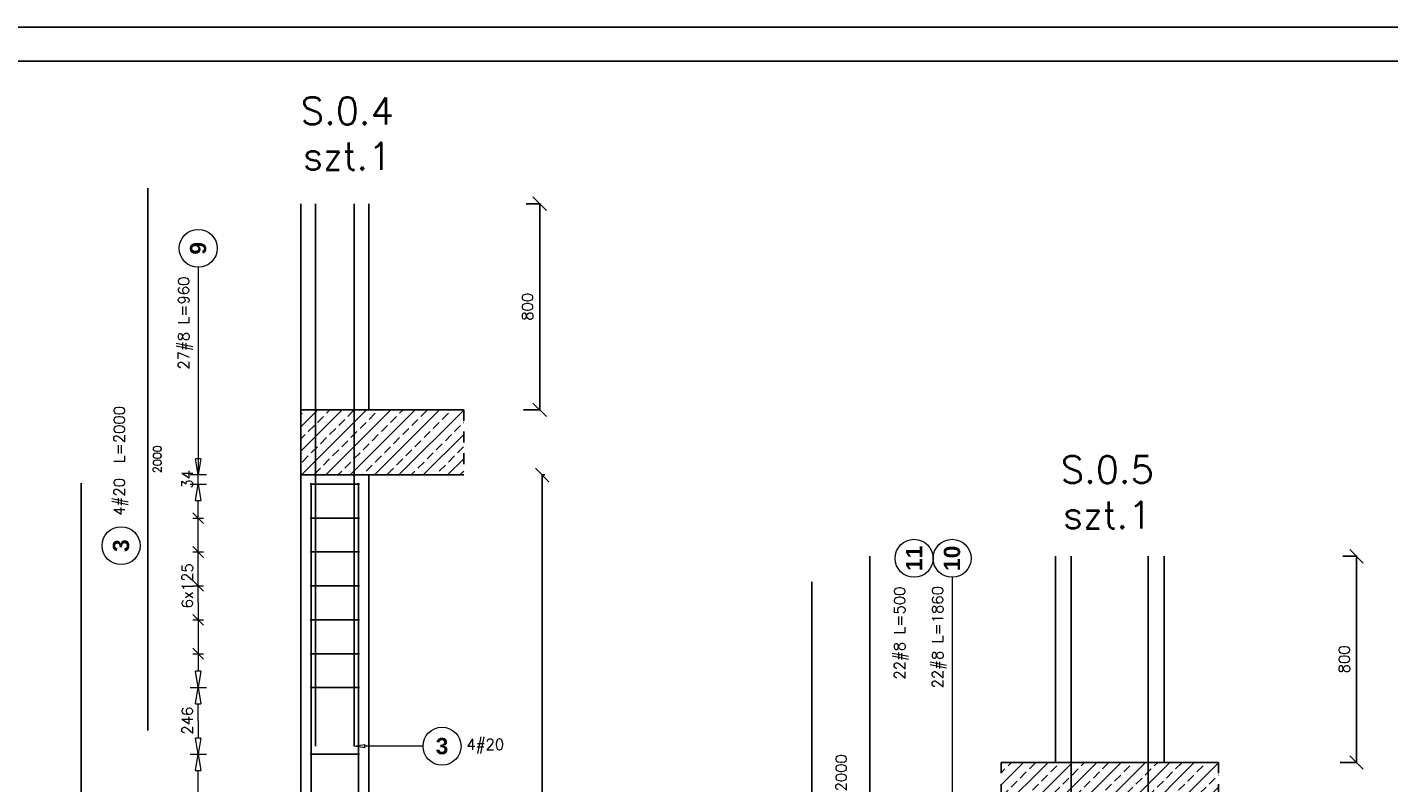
# Model space of a CAD drawing. Header units: millimetres. Extents: x -62590 to 46238, y 147773 to 522018.
# Tile 20 of 93: x 9872 to 14888, y 238857 to 241643. Entities that reach past the tile are written whole.
import ezdxf

# ---------------------------------------------------------------- set-up
doc = ezdxf.new("R2010")
doc.units = ezdxf.units.MM
doc.linetypes.add('DASHED', pattern=[2, 1, -1])
for name, color, linetype in [('!PB_Ramka', 7, 'Continuous'), ('AutoCAD_Structural_Detailing_deskowanie', 2, 'Continuous'), ('AutoCAD_Structural_Detailing_kształt pręta', 7, 'Continuous'), ('AutoCAD_Structural_Detailing_opis kształtu pręta', 7, 'Continuous'), ('AutoCAD_Structural_Detailing_opis rozkładu', 7, 'Continuous'), ('AutoCAD_Structural_Detailing_pręt wyrzucony', 7, 'Continuous'), ('AutoCAD_Structural_Detailing_rozkład pręta', 7, 'Continuous'), ('e-cad_cienkie', 1, 'Continuous'), ('e-cad_opisy', 7, 'Continuous')]:
    doc.layers.add(name, color=color, linetype=linetype)
doc.styles.add('style1', font='simplex.shx')
doc.styles.add('style3', font='arialbd.ttf')
doc.dimstyles.new('RBCT DIM 20', dxfattribs={"dimtxt": 40, "dimasz": 50, "dimexe": 2.5, "dimexo": 150, "dimgap": 25, "dimtad": 1, "dimdec": 0, "dimzin": 1, "dimtxsty": 'style1', "dimblk": 'OBLIQUE', "dimcen": 50, "dimclrd": 8, "dimclre": 8, "dimclrt": 2, "dimadec": 0, "dimazin": 0, "dimtfac": 1, "dimtdec": 0, "dimtmove": 0, "dimatfit": 3, "dimfxl": 1, "dimarcsym": 0})

# ---------------------------------------------------------------- blocks, each defined once
blk = doc.blocks.new('_Oblique')
at = {"color": 0, "linetype": 'ByBlock', "lineweight": -2}
blk.add_line((-0.5, -0.5), (0.5, 0.5), dxfattribs=at)
blk = doc.blocks.new('*D276')
at = {"layer": 'AutoCAD_Structural_Detailing_deskowanie', "color": 8, "lineweight": -2}
for p, q in [((11768.8, 234931.6), (11768.8, 239991.6)), ((11778.8, 239991.6), (11771.3, 239991.6)), ((11778.8, 234931.6), (11771.3, 234931.6))]:
    blk.add_line(p, q, dxfattribs=at)
at = {"layer": 'Defpoints', "color": 0, "ltscale": 40}
for p in [(11628.8, 239991.6), (11768.8, 239991.6), (11628.8, 234931.6)]:
    blk.add_point(p, dxfattribs=at)
at = {"layer": 'AutoCAD_Structural_Detailing_deskowanie', "color": 8, "lineweight": -2, "ltscale": 40, "xscale": 50, "yscale": 50, "zscale": 50}
for p, rotation in [((11768.8, 239991.6), 90), ((11768.8, 234931.6), 270)]:
    blk.add_blockref('_Oblique', p, dxfattribs=dict(at, rotation=rotation))
at = {"layer": 'AutoCAD_Structural_Detailing_deskowanie', "color": 2, "ltscale": 40, "insert": (11723.8, 237461.6), "char_height": 40, "attachment_point": 5, "rotation": 90, "style": 'style1'}
blk.add_mtext('5060', dxfattribs=at)
blk = doc.blocks.new('*D262')
at = {"layer": 'AutoCAD_Structural_Detailing_deskowanie', "color": 8, "lineweight": -2}
for p, q in [((11709.7, 240991.6), (11762.4, 240991.6)), ((11759.9, 240991.6), (11759.9, 240231.6)), ((11700.1, 240231.6), (11762.4, 240231.6))]:
    blk.add_line(p, q, dxfattribs=at)
at = {"layer": 'Defpoints', "color": 0, "ltscale": 40}
for p in [(11559.7, 240991.6), (11550.1, 240231.6), (11759.9, 240231.6)]:
    blk.add_point(p, dxfattribs=at)
at = {"layer": 'AutoCAD_Structural_Detailing_deskowanie', "color": 8, "lineweight": -2, "ltscale": 40, "xscale": 50, "yscale": 50, "zscale": 50}
for p, rotation in [((11759.9, 240991.6), 90), ((11759.9, 240231.6), 270)]:
    blk.add_blockref('_Oblique', p, dxfattribs=dict(at, rotation=rotation))
at = {"layer": 'AutoCAD_Structural_Detailing_deskowanie', "color": 2, "ltscale": 40, "insert": (11714.9, 240611.6), "char_height": 40, "attachment_point": 5, "rotation": 90, "style": 'style1'}
blk.add_mtext('800', dxfattribs=at)
blk = doc.blocks.new('*D263')
at = {"layer": 'AutoCAD_Structural_Detailing_deskowanie', "color": 8, "lineweight": -2}
for p, q in [((14718.6, 239691.6), (14771.4, 239691.6)), ((14768.9, 239691.6), (14768.9, 238931.6)), ((14709, 238931.6), (14771.4, 238931.6))]:
    blk.add_line(p, q, dxfattribs=at)
at = {"layer": 'Defpoints', "color": 0, "ltscale": 40}
for p in [(14568.6, 239691.6), (14559, 238931.6), (14768.9, 238931.6)]:
    blk.add_point(p, dxfattribs=at)
at = {"layer": 'AutoCAD_Structural_Detailing_deskowanie', "color": 8, "lineweight": -2, "ltscale": 40, "xscale": 50, "yscale": 50, "zscale": 50}
for p, rotation in [((14768.9, 239691.6), 90), ((14768.9, 238931.6), 270)]:
    blk.add_blockref('_Oblique', p, dxfattribs=dict(at, rotation=rotation))
at = {"layer": 'AutoCAD_Structural_Detailing_deskowanie', "color": 2, "ltscale": 40, "insert": (14723.9, 239311.6), "char_height": 40, "attachment_point": 5, "rotation": 90, "style": 'style1'}
blk.add_mtext('800', dxfattribs=at)
blk = doc.blocks.new('*U306')
at = {"layer": 'e-cad_opisy', "color": 8, "ltscale": 0.4}
blk.add_lwpolyline([(0, 0), (750, 0), (750, 420), (25, 420), (25, 297), (0, 297), (0, 0)], dxfattribs=at)
at = {"layer": 'e-cad_opisy', "color": 3, "ltscale": 0.4}
blk.add_lwpolyline([(30, 5), (745, 5), (745, 415), (30, 415), (30, 5)], dxfattribs=at)

msp = doc.modelspace()

# ---------------------------------------------------------------- hatches: boundary and pattern name
at = {"layer": 'e-cad_cienkie', "linetype": 'ByBlock', "ltscale": 40}
h = msp.add_hatch(dxfattribs=at)
h.set_pattern_fill('ANSI33', color=8, scale=10)
h.set_pattern_definition([(45, (14016.25, -10386.34), (-44.90128, 44.90128), []), (45, (14061.15, -10386.34), (-44.90128, 44.90128), [31.75, -15.875])])
h.paths.add_polyline_path([(11479.7, 240231.6), (10879.7, 240231.6), (10879.7, 239991.6), (11479.7, 239991.6)])
h = msp.add_hatch(dxfattribs=at)
h.set_pattern_fill('ANSI33', color=8, scale=10)
h.set_pattern_definition([(45, (16796.525, -11686.34), (-44.90128, 44.90128), []), (45, (16841.426, -11686.34), (-44.90128, 44.90128), [31.75, -15.875])])
h.paths.add_polyline_path([(14260, 238931.6), (13460, 238931.6), (13460, 238691.6), (14260, 238691.6)])

# ---------------------------------------------------------------- linework, layer by layer
at = {"layer": 'AutoCAD_Structural_Detailing_deskowanie', "color": 2, "linetype": 'Continuous'}
for p, q in [((11129.7, 239991.6), (10879.7, 239991.6)), ((10879.7, 239991.6), (10879.7, 234981.6)), ((11132.1, 234981.6), (11129.7, 239991.6))]:
    msp.add_line(p, q, dxfattribs=at)
at = {"layer": 'AutoCAD_Structural_Detailing_kształt pręta', "color": 3}
for p, q in [((10933.6, 238991.6), (10933.6, 240991.6)), ((11075.8, 238991.6), (11075.8, 240991.6)), ((10917.7, 234931.6), (10917.7, 239961.6)), ((11091.7, 234931.6), (11091.7, 239961.6)), ((13718, 237691.6), (13718, 239691.6)), ((14002, 237691.6), (14002, 239691.6))]:
    msp.add_line(p, q, dxfattribs=at)
at = {"layer": 'AutoCAD_Structural_Detailing_opis kształtu pręta', "color": 8, "lineweight": 0}
for p, q in [((11075.8, 238991.6), (11115.8, 238998.3)), ((11115.8, 238984.9), (11075.8, 238991.6)), ((11115.8, 238984.9), (11115.8, 238998.3)), ((11329.7, 238991.6), (11115.8, 238991.6))]:
    msp.add_line(p, q, dxfattribs=at)
msp.add_circle((11399.7, 238991.6), 70, dxfattribs=at)
at = {"layer": 'AutoCAD_Structural_Detailing_opis rozkładu', "color": 8, "lineweight": 0}
for p, q in [((10501.5, 240757.3), (10501.5, 239991.6)), ((10501.5, 240111.6), (10501.5, 240051.6)), ((10501.5, 239991.6), (10491.5, 240051.6)), ((10511.5, 240051.6), (10491.5, 240051.6)), ((10511.5, 240051.6), (10501.5, 239991.6)), ((10531.5, 239991.6), (10471.5, 239991.6)), ((10501.5, 239957.6), (10501.5, 239991.6)), ((10471.5, 239957.6), (10531.5, 239957.6)), ((10491.5, 239897.6), (10501.5, 239957.6)), ((10501.5, 239957.6), (10511.5, 239897.6)), ((10491.5, 239897.6), (10511.5, 239897.6)), ((10501.5, 239832.6), (10501.5, 239897.6)), ((10521.5, 239812.6), (10481.5, 239852.6)), ((10481.5, 239832.6), (10521.5, 239832.6)), ((10501.5, 239707.6), (10501.5, 239832.6)), ((10521.5, 239687.6), (10481.5, 239727.6)), ((10481.5, 239707.6), (10521.5, 239707.6)), ((10501.5, 239582.6), (10501.5, 239707.6)), ((10521.5, 239562.6), (10481.5, 239602.6)), ((10481.5, 239582.6), (10521.5, 239582.6)), ((10501.5, 239520.1), (10501.5, 239582.6)), ((13279, 239614.3), (13279, 238691.6)), ((10501.5, 239520.1), (10501.5, 239457.6)), ((10481.5, 239477.6), (10521.5, 239437.6)), ((10481.5, 239457.6), (10521.5, 239457.6)), ((10501.5, 239457.6), (10501.5, 239332.6)), ((10481.5, 239352.6), (10521.5, 239312.6)), ((10481.5, 239332.6), (10521.5, 239332.6)), ((10501.5, 239332.6), (10501.5, 239267.6)), ((10501.5, 239207.6), (10491.5, 239267.6)), ((10511.5, 239267.6), (10491.5, 239267.6)), ((10511.5, 239267.6), (10501.5, 239207.6)), ((10471.5, 239207.6), (10531.5, 239207.6)), ((10471.5, 239207.6), (10531.5, 239207.6)), ((10491.5, 239147.6), (10501.5, 239207.6)), ((10501.5, 239207.6), (10511.5, 239147.6)), ((10491.5, 239147.6), (10511.5, 239147.6)), ((10501.5, 239084.6), (10501.5, 239147.6)), ((10501.5, 239084.6), (10501.5, 239021.6)), ((10501.5, 238961.6), (10491.5, 239021.6)), ((10511.5, 239021.6), (10491.5, 239021.6)), ((10511.5, 239021.6), (10501.5, 238961.6)), ((10471.5, 238961.6), (10531.5, 238961.6)), ((10471.5, 238961.6), (10531.5, 238961.6)), ((10491.5, 238901.6), (10501.5, 238961.6)), ((10501.5, 238961.6), (10511.5, 238901.6)), ((10491.5, 238901.6), (10511.5, 238901.6)), ((10501.5, 238711.6), (10501.5, 238901.6))]:
    msp.add_line(p, q, dxfattribs=at)
for centre in [(10501.5, 240827.3), (13139, 239684.3), (13279, 239684.3)]:
    msp.add_circle(centre, 70, dxfattribs=at)
at = {"layer": 'AutoCAD_Structural_Detailing_pręt wyrzucony', "color": 3}
for p, q in [((10315.7, 239049.6, -78.6), (10315.7, 241049.6, -78.6)), ((10070.6, 234931.6, 53.2), (10070.6, 239961.6, 53.2)), ((12975.7, 237691.6, 236.1), (12975.7, 239691.6, 236.1)), ((12762.3, 235867.2, -28.3), (12762.3, 239597.2, -28.3))]:
    msp.add_line(p, q, dxfattribs=at)
at = {"layer": 'AutoCAD_Structural_Detailing_pręt wyrzucony', "color": 8, "lineweight": 0}
msp.add_circle((10217.3, 239730.9), 70, dxfattribs=at)
at = {"layer": 'AutoCAD_Structural_Detailing_rozkład pręta', "color": 3, "linetype": 'ByBlock', "lineweight": 25}
for p, q in [((10933.7, 239957.6), (10913.7, 239957.6)), ((10933.7, 239957.6), (10913.7, 239957.6)), ((10947.9, 239957.6), (10913.7, 239957.6)), ((10954.9, 239957.6), (10919.6, 239957.6)), ((10933.7, 239957.6), (11075.7, 239957.6)), ((11075.7, 239957.6), (10933.7, 239957.6)), ((10947.9, 239957.6), (10983.2, 239957.6)), ((11095.7, 239957.6), (11075.7, 239957.6)), ((11095.7, 239957.6), (11075.7, 239957.6)), ((10933.7, 239832.6), (10913.7, 239832.6)), ((10933.7, 239832.6), (10913.7, 239832.6)), ((10947.9, 239832.6), (10913.7, 239832.6)), ((10954.9, 239832.6), (10919.6, 239832.6)), ((10933.7, 239832.6), (11075.7, 239832.6)), ((11075.7, 239832.6), (10933.7, 239832.6)), ((10947.9, 239832.6), (10983.2, 239832.6)), ((11095.7, 239832.6), (11075.7, 239832.6)), ((11095.7, 239832.6), (11075.7, 239832.6)), ((10933.7, 239707.6), (10913.7, 239707.6)), ((10933.7, 239707.6), (10913.7, 239707.6)), ((10947.9, 239707.6), (10913.7, 239707.6)), ((10954.9, 239707.6), (10919.6, 239707.6)), ((10933.7, 239707.6), (11075.7, 239707.6)), ((11075.7, 239707.6), (10933.7, 239707.6)), ((10947.9, 239707.6), (10983.2, 239707.6)), ((11095.7, 239707.6), (11075.7, 239707.6)), ((11095.7, 239707.6), (11075.7, 239707.6)), ((10933.7, 239582.6), (10913.7, 239582.6)), ((10933.7, 239582.6), (10913.7, 239582.6)), ((10947.9, 239582.6), (10913.7, 239582.6)), ((10954.9, 239582.6), (10919.6, 239582.6)), ((10933.7, 239582.6), (11075.7, 239582.6)), ((11075.7, 239582.6), (10933.7, 239582.6)), ((10947.9, 239582.6), (10983.2, 239582.6)), ((11095.7, 239582.6), (11075.7, 239582.6)), ((11095.7, 239582.6), (11075.7, 239582.6)), ((10933.7, 239457.6), (10913.7, 239457.6)), ((10933.7, 239457.6), (10913.7, 239457.6)), ((10947.9, 239457.6), (10913.7, 239457.6)), ((10954.9, 239457.6), (10919.6, 239457.6)), ((10933.7, 239457.6), (11075.7, 239457.6)), ((11075.7, 239457.6), (10933.7, 239457.6)), ((10947.9, 239457.6), (10983.2, 239457.6)), ((11095.7, 239457.6), (11075.7, 239457.6)), ((11095.7, 239457.6), (11075.7, 239457.6)), ((10933.7, 239332.6), (10913.7, 239332.6)), ((10933.7, 239332.6), (10913.7, 239332.6)), ((10947.9, 239332.6), (10913.7, 239332.6)), ((10954.9, 239332.6), (10919.6, 239332.6)), ((10933.7, 239332.6), (11075.7, 239332.6)), ((11075.7, 239332.6), (10933.7, 239332.6)), ((10947.9, 239332.6), (10983.2, 239332.6)), ((11095.7, 239332.6), (11075.7, 239332.6)), ((11095.7, 239332.6), (11075.7, 239332.6)), ((10933.7, 239207.6), (10913.7, 239207.6)), ((10933.7, 239207.6), (10913.7, 239207.6)), ((10947.9, 239207.6), (10913.7, 239207.6)), ((10954.9, 239207.6), (10919.6, 239207.6)), ((10933.7, 239207.6), (11075.7, 239207.6)), ((11075.7, 239207.6), (10933.7, 239207.6)), ((10947.9, 239207.6), (10983.2, 239207.6)), ((11095.7, 239207.6), (11075.7, 239207.6)), ((11095.7, 239207.6), (11075.7, 239207.6)), ((10933.7, 238961.6), (10913.7, 238961.6)), ((10933.7, 238961.6), (10913.7, 238961.6)), ((10947.9, 238961.6), (10913.7, 238961.6)), ((10954.9, 238961.6), (10919.6, 238961.6)), ((10933.7, 238961.6), (11075.7, 238961.6)), ((11075.7, 238961.6), (10933.7, 238961.6)), ((10947.9, 238961.6), (10983.2, 238961.6)), ((11095.7, 238961.6), (11075.7, 238961.6)), ((11095.7, 238961.6), (11075.7, 238961.6))]:
    msp.add_line(p, q, dxfattribs=at)
at = {"layer": 'e-cad_cienkie', "color": 1, "linetype": 'ByBlock', "ltscale": 40}
for p, q in [((10879.7, 240231.6), (10879.7, 240991.6)), ((11129.7, 240231.6), (11129.7, 240991.6)), ((13660, 238931.6), (13660, 239691.6)), ((14060, 238931.6), (14060, 239691.6)), ((14260, 238931.6), (13460, 238931.6))]:
    msp.add_line(p, q, dxfattribs=at)
at = {"layer": 'e-cad_cienkie', "color": 8, "linetype": 'DASHED', "ltscale": 40}
for p, q in [((11479.7, 240231.6), (11479.7, 239991.6)), ((13460, 238931.6), (13460, 238691.6)), ((14260, 238931.6), (14260, 238691.6))]:
    msp.add_line(p, q, dxfattribs=at)
at = {"layer": 'e-cad_cienkie', "color": 1, "linetype": 'ByBlock', "ltscale": 40}
msp.add_lwpolyline([(11479.7, 240231.6), (10879.7, 240231.6), (10879.7, 239991.6), (11479.7, 239991.6)], dxfattribs=at)

# ---------------------------------------------------------------- block references
at = {"layer": '!PB_Ramka', "xscale": 25, "yscale": 25, "zscale": 25}
msp.add_blockref('*U306', (1238, 231142.6), dxfattribs=at)

# ---------------------------------------------------------------- texts
at = {"color": 1, "char_height": 100, "attachment_point": 2, "style": 'style1'}
for s, insert in [('S.0.4\\Pszt.1', (11051, 241384)), ('S.0.5\\Pszt.1', (13851.1, 240061))]:
    msp.add_mtext(s, dxfattribs=dict(at, insert=insert))
at = {"layer": 'AutoCAD_Structural_Detailing_opis kształtu pręta', "color": 1, "insert": (11399.7, 238991.6), "char_height": 60, "attachment_point": 5, "style": 'style3'}
msp.add_mtext('3', dxfattribs=at)
at = {"layer": 'AutoCAD_Structural_Detailing_opis kształtu pręta', "color": 2, "insert": (11559.2, 238991.6), "char_height": 40, "attachment_point": 5, "style": 'style1'}
msp.add_mtext('4#20  ', dxfattribs=at)
at = {"layer": 'AutoCAD_Structural_Detailing_opis rozkładu', "color": 1, "char_height": 60, "attachment_point": 5, "rotation": 90, "style": 'style3'}
for s, insert in [('9', (10501.5, 240827.3)), ('11', (13139, 239684.3)), ('10', (13279, 239684.3))]:
    msp.add_mtext(s, dxfattribs=dict(at, insert=insert))
at = {"layer": 'AutoCAD_Structural_Detailing_opis rozkładu', "color": 2, "char_height": 40, "rotation": 90, "style": 'style1'}
for s, insert, attachment_point in [('27#8 L=960', (10454.8, 240551.6), 5), ('34', (10481.5, 239941.3), 7), ('6x125', (10481.5, 239499.8), 7), ('22#8 L=500', (13092.3, 239408.6), 5), ('22#8 L=1860', (13232.3, 239393.3), 5), ('246', (10481.5, 239034.1), 7)]:
    msp.add_mtext(s, dxfattribs=dict(at, insert=insert, attachment_point=attachment_point))
at = {"layer": 'AutoCAD_Structural_Detailing_pręt wyrzucony', "color": 2, "attachment_point": 5, "rotation": 90, "style": 'style1'}
for s, insert, char_height in [('4#20  L=2000', (10217.3, 240043.7), 40), ('2000', (10350.7, 240049.6, -78.6), 30), ('4#20  L=2000', (12877, 238759.6), 40)]:
    msp.add_mtext(s, dxfattribs=dict(at, insert=insert, char_height=char_height))
at = {"layer": 'AutoCAD_Structural_Detailing_pręt wyrzucony', "color": 1, "insert": (10217.3, 239730.9), "char_height": 60, "attachment_point": 5, "rotation": 90, "style": 'style3'}
msp.add_mtext('3', dxfattribs=at)

# ---------------------------------------------------------------- dimensions: what is measured, and where the dimension line sits
at = {"layer": 'AutoCAD_Structural_Detailing_deskowanie'}
for base, p1, p2, picture, middle in [((11759.9, 240231.6), (11559.7, 240991.6), (11550.1, 240231.6), '*D262', (11714.9, 240611.6)), ((14768.9, 238931.6), (14568.6, 239691.6), (14559, 238931.6), '*D263', (14723.9, 239311.6))]:
    dim = msp.add_linear_dim(base=base, p1=p1, p2=p2, angle=90, text='800', dimstyle='RBCT DIM 20', override={"dimtmove": 1}, dxfattribs=at)
    dim.commit()
    dim.dimension.update_dxf_attribs({"geometry": picture, "text_midpoint": middle})
dim = msp.add_aligned_dim(p1=(11628.8, 234931.6), p2=(11628.8, 239991.6), distance=-140, dimstyle='RBCT DIM 20', override={"dimscale": 1, "dimtmove": 1}, dxfattribs=at)
dim.commit()
dim.dimension.update_dxf_attribs({"geometry": '*D276', "text_midpoint": (11723.8, 237461.6)})

doc.saveas('drawing.dxf')
